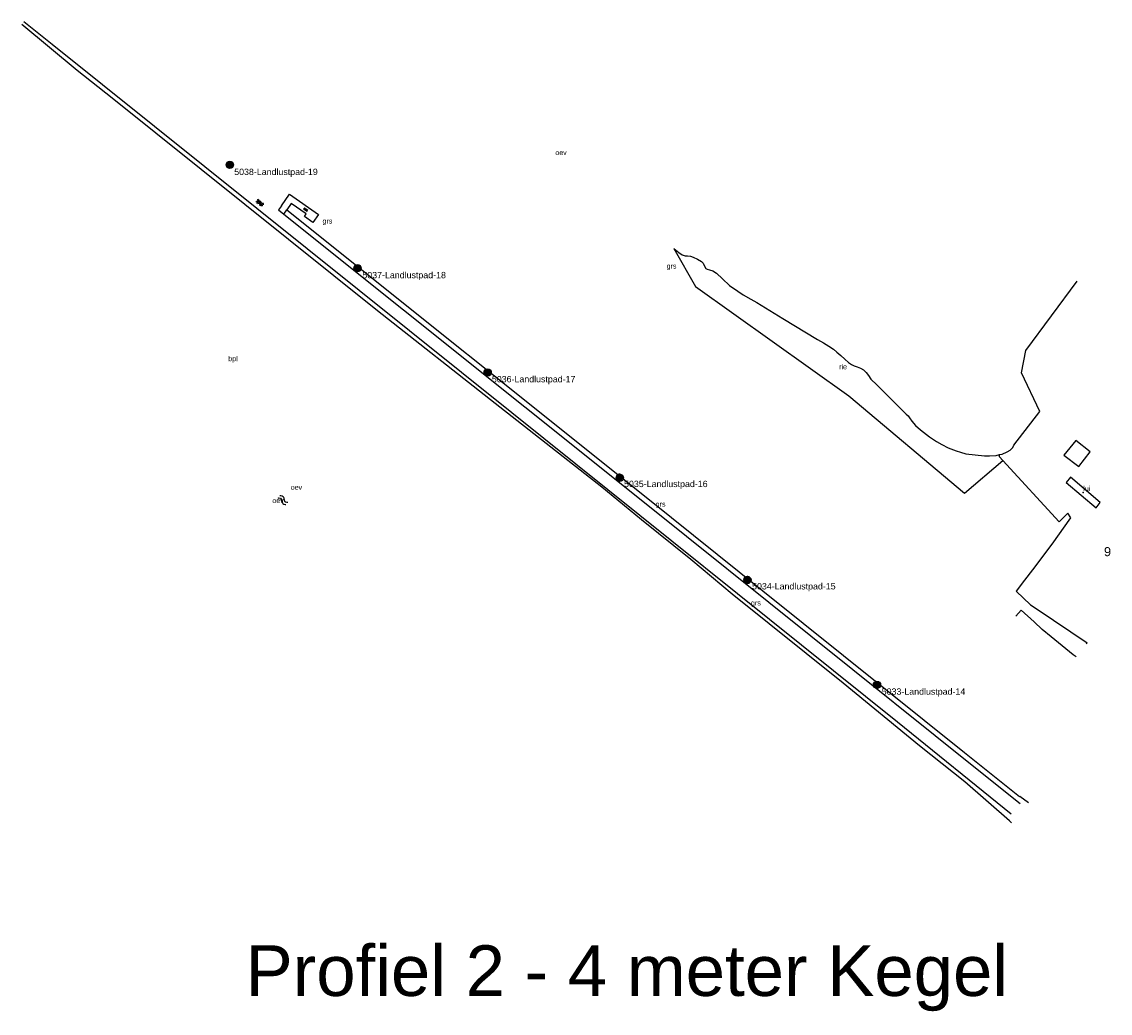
# Model space of a CAD drawing. Header units: metres. Extents: x 14 to 455, y -57 to 161.
# Tile 2 of 2: x 240 to 455, y -35 to 161. Entities that reach past the tile are written whole.
import ezdxf
from ezdxf.enums import TextEntityAlignment as Align

# ---------------------------------------------------------------- set-up
doc = ezdxf.new("R2010")
doc.units = ezdxf.units.M
for name, color, linetype in [('_PM-b-gbkn-symbool', 8, 'Continuous'), ('Berm_grn', 94, 'Continuous'), ('inventarisatie', 6, 'Continuous'), ('Label_Nummeraanduidingreeks', 7, 'Continuous'), ('Label_vlakobject', 7, 'Continuous'), ('Luifel', 20, 'Continuous'), ('Pand_hoofdgebouw', 1, 'Continuous'), ('Terrein_begroeid', 94, 'Continuous'), ('Terrein_onv', 34, 'Continuous'), ('Water', 5, 'Continuous'), ('Water_ondersteunend', 134, 'Continuous'), ('Wegdeel_gvh', 7, 'Continuous'), ('Wegdeel_ovh', 7, 'Continuous')]:
    doc.layers.add(name, color=color, linetype=linetype)
doc.styles.get("Standard").update_dxf_attribs({"font": 'arial.ttf'})

# ---------------------------------------------------------------- blocks, each defined once
blk = doc.blocks.new('GV4', base_point=(187044.501, 366869.112363))
at = {"layer": '_PM-b-gbkn-symbool'}
for points in [[(187044.501, 366869.143613), (187044.59475, 366869.206113)], [(187044.501, 366869.049863), (187044.751, 366869.206113)], [(187044.501, 366869.206113), (187044.8135, 366869.018613)], [(187044.501, 366869.112363), (187044.65725, 366869.018613)], [(187044.5635, 366869.018613), (187044.876, 366869.206113)], [(187044.626, 366869.206113), (187044.876, 366869.049863)], [(187044.71975, 366869.018613), (187044.876, 366869.112363)], [(187044.78225, 366869.206113), (187044.876, 366869.143613)]]:
    blk.add_lwpolyline(points, dxfattribs=at)
blk = doc.blocks.new('OV4', base_point=(187044.501, 366869.112363))
at = {"layer": '_PM-b-gbkn-symbool'}
for points in [[(187044.501, 366869.174863), (187044.9385, 366869.174863)], [(187044.501, 366869.112363), (187044.9385, 366869.112363)], [(187044.53225, 366869.174863), (187044.53225, 366869.112363)], [(187044.59475, 366869.206113), (187044.59475, 366869.174863)], [(187044.59475, 366869.112363), (187044.59475, 366869.049863)], [(187044.65725, 366869.174863), (187044.65725, 366869.112363)], [(187044.71975, 366869.206113), (187044.71975, 366869.174863)], [(187044.71975, 366869.112363), (187044.71975, 366869.049863)], [(187044.78225, 366869.174863), (187044.78225, 366869.112363)], [(187044.84475, 366869.206113), (187044.84475, 366869.174863)], [(187044.84475, 366869.112363), (187044.84475, 366869.049863)], [(187044.90725, 366869.174863), (187044.90725, 366869.112363)], [(187044.501, 366869.049863), (187044.9385, 366869.049863)], [(187044.53225, 366869.049863), (187044.53225, 366869.018613)], [(187044.65725, 366869.049863), (187044.65725, 366869.018613)], [(187044.78225, 366869.049863), (187044.78225, 366869.018613)], [(187044.90725, 366869.049863), (187044.90725, 366869.018613)]]:
    blk.add_lwpolyline(points, dxfattribs=at)
blk = doc.blocks.new('WATERSYMBOOL', base_point=(187044.501, 366869.112363))
at = {"layer": '_PM-b-gbkn-symbool'}
for points in [[(187044.001, 366869.262363), (187044.0635, 366869.324863), (187044.1885, 366869.387363), (187044.3135, 366869.387363), (187044.4385, 366869.324863), (187044.501, 366869.262363), (187044.5635, 366869.199863), (187044.6885, 366869.137363), (187044.8135, 366869.137363), (187044.9385, 366869.199863), (187045.001, 366869.262363)], [(187044.001, 366868.962363), (187044.0635, 366869.024863), (187044.1885, 366869.087363), (187044.3135, 366869.087363), (187044.4385, 366869.024863), (187044.501, 366868.962363), (187044.5635, 366868.899863), (187044.6885, 366868.837363), (187044.8135, 366868.837363), (187044.9385, 366868.899863), (187045.001, 366868.962363)]]:
    blk.add_lwpolyline(points, dxfattribs=at)
blk = doc.blocks.new('inventarisatie')
at = {"layer": 'inventarisatie'}
h = blk.add_hatch(color=256, dxfattribs=at)
h.dxf.hatch_style = 2
h.paths.add_polyline_path([(0.7, -0.05, 1), (-0.8, -0.05, 1)])
blk.add_attdef('NAME', (0.86, -2.01), '', height=1.25, dxfattribs=at)

msp = doc.modelspace()

# ---------------------------------------------------------------- linework, layer by layer
for centre in [(281.1, 132.44), (306.32, 112.05), (332.02, 91.45), (358.12, 70.65), (383.32, 50.45), (408.92, 29.75)]:
    msp.add_circle(centre, 0.72)
at = {"layer": 'Berm_grn'}
msp.add_line((436.34, 43.3), (437.43, 44.51), dxfattribs=at)
for points in [[(435.51, 2.53), (435.07, 2.89), (426.24, 10.63), (417.33, 17.74), (402.21, 30.11), (380.34, 47.68), (372.15, 54.49), (362.41, 62.32), (354.55, 68.77), (333.49, 85.33), (310.24, 103.62), (257.83, 145.63), (250.96, 151.06), (240, 160.17)], [(292.34, 123.56), (363.65, 66.54), (386.38, 48.32), (426.21, 16.4), (437.06, 7.7), (437.15, 7.81), (438.82, 6.53), (438.83, 6.52)]]:
    msp.add_lwpolyline(points, dxfattribs=at)
at = {"layer": 'Luifel'}
msp.add_lwpolyline([(453.02, 65.76), (447.14, 70.74), (446.27, 69.71), (452.18, 64.71), (453.02, 65.76)], dxfattribs=at)
msp.add_point((449.65, 67.73), dxfattribs=at)
at = {"layer": 'Pand_hoofdgebouw'}
msp.add_lwpolyline([(448.8, 72.85), (451.06, 75.75), (448.17, 78.03), (445.85, 75.14), (448.8, 72.85)], dxfattribs=at)
at = {"layer": 'Terrein_begroeid'}
msp.add_line((436.46, 48.29), (438.09, 50.41), dxfattribs=at)
for points in [[(368.82, 115.94), (373.05, 108.41), (403.34, 86.83), (426.21, 67.59), (433.78, 74.09)], [(433.78, 74.09), (433.12, 74.81), (433.11, 75.22)], [(439.69, 52.5), (443.55, 57.52), (447.2, 62.73), (446.6, 63.64), (444.93, 61.98), (433.78, 74.09)]]:
    msp.add_lwpolyline(points, dxfattribs=at)
at = {"layer": 'Terrein_onv'}
msp.add_line((438.09, 50.41), (439.69, 52.5), dxfattribs=at)
at = {"layer": 'Water'}
msp.add_lwpolyline([(435.95, 77.11), (441.09, 83.72), (437.48, 91.38), (438.35, 95.76), (448.46, 109.48)], dxfattribs=at)
at = {"layer": 'Water_ondersteunend'}
for points in [[(368.82, 115.94), (369.79, 115.16), (370.45, 114.68), (371.01, 114.5), (371.49, 114.46), (372.07, 114.38), (372.64, 114.21), (373.44, 113.84), (374.24, 113.34), (374.56, 113.01), (374.78, 112.59), (375.11, 111.95), (375.35, 111.83), (375.83, 111.73), (376.49, 111.52), (377.21, 111.02), (378.42, 109.95), (379.81, 108.61), (381.41, 107.5), (382.51, 106.76), (384.03, 105.91), (385.22, 105.27), (390.32, 102.13), (397.17, 97.95), (398.36, 97.32), (399.43, 96.63), (400.32, 96.04), (401.02, 95.47), (401.76, 94.81), (402.58, 94.05), (403.29, 93.44), (403.88, 93.02), (404.39, 92.75), (404.99, 92.53), (405.64, 92.27), (406.28, 91.95), (406.8, 91.47), (407.23, 90.87), (407.69, 90.14), (408.88, 88.98), (414.67, 83.23), (415.06, 82.88), (415.33, 82.5), (415.81, 81.83), (416.53, 81), (417.5, 80.11), (419.29, 78.71), (420.65, 77.83), (421.71, 77.2), (422.98, 76.59), (424.56, 75.94), (425.39, 75.68), (426.46, 75.36), (430.18, 75.01), (431.17, 74.97), (432.45, 75.07), (433.11, 75.22)], [(433.11, 75.22), (433.65, 75.34), (434.65, 75.76), (435.25, 76.12), (435.75, 76.6), (435.95, 77.11)]]:
    msp.add_lwpolyline(points, dxfattribs=at)
at = {"layer": 'Wegdeel_gvh'}
msp.add_line((290.72, 123.57), (291.77, 122.73), dxfattribs=at)
for points in [[(435.42, 4.24), (412.97, 22.39), (336.81, 83.47), (245.98, 156.18), (240.38, 160.69)], [(291.77, 122.73), (363.02, 65.76), (428.68, 13.14), (437.19, 6.32)]]:
    msp.add_lwpolyline(points, dxfattribs=at)
at = {"layer": 'Wegdeel_ovh'}
for p, q in [((291.31, 124.38), (290.72, 123.57)), ((291.77, 122.73), (292.34, 123.56)), ((450.43, 38.08), (450.26, 37.87))]:
    msp.add_line(p, q, dxfattribs=at)
for points in [[(291.31, 124.38), (292.91, 126.66), (298.59, 122.65), (297.48, 121.08), (295.82, 122.26), (296.17, 122.75), (293.24, 124.82), (292.34, 123.56)], [(436.46, 48.29), (436.44, 48.27), (439.22, 45.58), (440.57, 44.68), (450.43, 38.08)], [(448.25, 35.27), (447.69, 35.69), (443.33, 39.25), (441.55, 40.71), (439.94, 42.2), (437.43, 44.51)]]:
    msp.add_lwpolyline(points, dxfattribs=at)

# ---------------------------------------------------------------- block references
at = {"layer": 'inventarisatie'}
for p, values in [((281.1, 132.44), {'NAME': '5038-Landlustpad-19'}), ((306.41, 112.06), {'NAME': '5037-Landlustpad-18'}), ((331.99, 91.51), {'NAME': '5036-Landlustpad-17'}), ((358.1, 70.82), {'NAME': '5035-Landlustpad-16'}), ((383.39, 50.61), {'NAME': '5034-Landlustpad-15'}), ((409, 29.82), {'NAME': '5033-Landlustpad-14'})]:
    msp.add_blockref('inventarisatie', p, dxfattribs=at).add_auto_attribs(values)
at = {"layer": 'Water', "xscale": 1.999999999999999, "yscale": 2, "rotation": 321.0776792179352}
msp.add_blockref('WATERSYMBOOL', (291.59, 66.26), dxfattribs=at)
at = {"layer": 'Wegdeel_gvh', "xscale": 4, "yscale": 4, "rotation": 321.3588584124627}
msp.add_blockref('GV4', (286.41, 125.41), dxfattribs=at)
at = {"layer": 'Wegdeel_ovh', "xscale": 2, "yscale": 2, "rotation": 324.7697380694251}
msp.add_blockref('OV4', (295.72, 123.87), dxfattribs=at)

# ---------------------------------------------------------------- texts
at = {"insert": (284.2, -21.67), "char_height": 10, "width": 188, "attachment_point": 1}
msp.add_mtext('Profiel 2 - 4 meter Kegel', dxfattribs=at)
at = {"layer": 'Label_Nummeraanduidingreeks'}
msp.add_text('9', height=1.8, dxfattribs=at).set_placement((453.76, 54.62), align=Align.BOTTOM_LEFT)
at = {"layer": 'Label_vlakobject'}
for s, p in [('oev', (345.38, 134.07)), ('grs', (299.4, 120.55)), ('grs', (367.37, 111.66)), ('bpl', (280.8, 93.37)), ('rie', (401.44, 91.77)), ('oev', (293.12, 67.97)), ('lui', (449.66, 67.72)), ('oev', (289.48, 65.36)), ('grs', (365.21, 64.65)), ('grs', (384.04, 45.15))]:
    msp.add_text(s, height=1, dxfattribs=at).set_placement(p, align=Align.BOTTOM_LEFT)

doc.saveas('drawing.dxf')
